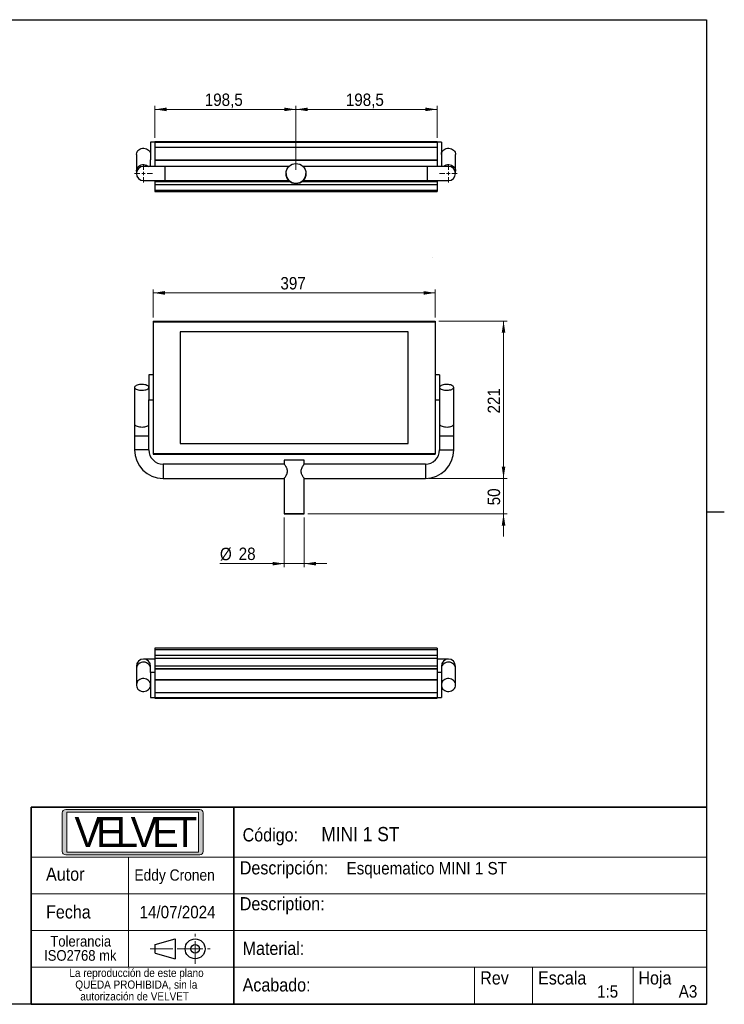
# Model space of a CAD drawing. Header units: millimetres. Extents: x 5 to 415, y 5 to 292.
# Tile 4 of 4: x 217 to 415, y 10 to 287. Entities that reach past the tile are written whole.
import ezdxf

# ---------------------------------------------------------------- set-up
doc = ezdxf.new("R2010")
doc.units = ezdxf.units.MM
for name, pattern in [('SLD-Centrada-simple', [10.16, 6.35, -1.27, 1.27, -1.27]), ('SLD-Centrada-trazos-largos', [19.05, 15.24, -1.27, 1.27, -1.27]), ('SLD-Continua', [0])]:
    doc.linetypes.add(name, pattern=pattern)
doc.styles.add('SLDTEXTSTYLE0', font='GOTHIC.TTF', dxfattribs={"width": 0.913})
doc.styles.add('SLDTEXTSTYLE1', font='Bauhaus Hv BT')
doc.dimstyles.new('SLDDIMSTYLE0', dxfattribs={"dimtxt": 3.5, "dimasz": 3.302, "dimexe": 0, "dimexo": 0.0625, "dimgap": 0.875, "dimtad": 1, "dimlfac": 5, "dimrnd": 1e-09, "dimzin": 12, "dimdsep": 46, "dimtxsty": 'SLDTEXTSTYLE0', "dimsah": 1, "dimcen": 0.09, "dimadec": 0, "dimazin": 3, "dimtfac": 1, "dimtmove": 0, "dimatfit": 0, "dimfxl": 1, "dimfrac": 2, "dimtolj": 1, "dimtzin": 12, "dimarcsym": 0})
doc.dimstyles.new('SLDDIMSTYLE1', dxfattribs={"dimtxt": 3.5, "dimasz": 3.302, "dimexe": 0, "dimexo": 0.0625, "dimgap": 0.875, "dimtad": 1, "dimdec": 0, "dimlfac": 5, "dimrnd": 1e-09, "dimzin": 12, "dimdsep": 46, "dimtxsty": 'SLDTEXTSTYLE0', "dimsah": 1, "dimcen": 0.09, "dimadec": 0, "dimazin": 3, "dimtfac": 1, "dimtdec": 0, "dimtofl": 0, "dimtmove": 0, "dimatfit": 3, "dimfxl": 1, "dimfrac": 2, "dimtolj": 1, "dimtzin": 12, "dimarcsym": 0})
doc.dimstyles.new('SLDDIMSTYLE2', dxfattribs={"dimtxt": 3.5, "dimasz": 3.302, "dimexe": 0, "dimexo": 0.0625, "dimgap": 0.875, "dimtad": 1, "dimlfac": 5, "dimrnd": 1e-09, "dimzin": 12, "dimdsep": 46, "dimtxsty": 'SLDTEXTSTYLE0', "dimsah": 1, "dimcen": 0.09, "dimadec": 0, "dimazin": 3, "dimtfac": 1, "dimtofl": 0, "dimtmove": 0, "dimatfit": 3, "dimfxl": 1, "dimfrac": 2, "dimtolj": 1, "dimtzin": 12, "dimarcsym": 0})

# ---------------------------------------------------------------- blocks, each defined once
blk = doc.blocks.new('_D_2')
at = {"color": 7, "linetype": 'SLD-Continua', "lineweight": 0}
for p, q in [((254.28, 203.22), (254.28, 211.14)), ((333.68, 203.22), (333.68, 211.14)), ((254.28, 210.14), (333.68, 210.14))]:
    blk.add_line(p, q, dxfattribs=at)
at = {"color": 7, "linetype": 'SLD-Continua', "lineweight": 18}
for points in [[(254.28, 210.14), (257.58, 209.63), (257.58, 210.65)], [(333.68, 210.14), (330.38, 210.65), (330.38, 209.63)]]:
    blk.add_solid(points, dxfattribs=at)
at = {"color": 7, "linetype": 'SLD-Continua', "lineweight": 18, "insert": (290.1, 214.61), "char_height": 3.5, "attachment_point": 1, "style": 'SLDTEXTSTYLE0'}
blk.add_mtext('397', dxfattribs=at)
blk = doc.blocks.new('_D_3')
at = {"color": 7, "linetype": 'SLD-Continua', "lineweight": 0}
for p, q in [((334.68, 202.22), (353.88, 202.22)), ((352.88, 157.97), (352.88, 202.22)), ((331.88, 157.97), (353.88, 157.97))]:
    blk.add_line(p, q, dxfattribs=at)
at = {"color": 7, "linetype": 'SLD-Continua', "lineweight": 18}
for points in [[(352.88, 202.22), (352.37, 198.92), (353.39, 198.92)], [(352.88, 157.97), (353.39, 161.27), (352.37, 161.27)]]:
    blk.add_solid(points, dxfattribs=at)
at = {"color": 7, "linetype": 'SLD-Continua', "lineweight": 18, "insert": (348.41, 176.22), "char_height": 3.5, "attachment_point": 1, "rotation": 90, "style": 'SLDTEXTSTYLE0'}
blk.add_mtext('221', dxfattribs=at)
blk = doc.blocks.new('_D_4')
at = {"color": 7, "linetype": 'SLD-Continua', "lineweight": 0}
for p, q in [((291.18, 146.97), (291.18, 132.97)), ((296.78, 146.97), (296.78, 132.97)), ((291.18, 133.97), (273.08, 133.97)), ((296.78, 133.97), (291.18, 133.97)), ((296.78, 133.97), (303.13, 133.97))]:
    blk.add_line(p, q, dxfattribs=at)
at = {"color": 7, "linetype": 'SLD-Continua', "lineweight": 18}
for points in [[(291.18, 133.97), (287.88, 134.47), (287.88, 133.46)], [(296.78, 133.97), (300.08, 133.46), (300.08, 134.47)]]:
    blk.add_solid(points, dxfattribs=at)
at = {"color": 7, "linetype": 'SLD-Continua', "lineweight": 18, "char_height": 3.5, "attachment_point": 1, "style": 'SLDTEXTSTYLE0'}
for s, insert in [('%%c', (273.08, 138.44)), ('28', (278.36, 138.49))]:
    blk.add_mtext(s, dxfattribs=dict(at, insert=insert))
blk = doc.blocks.new('_D_5')
at = {"color": 7, "linetype": 'SLD-Continua', "lineweight": 0}
for p, q in [((352.88, 157.97), (352.88, 164.32)), ((331.88, 157.97), (353.88, 157.97)), ((352.88, 157.97), (352.88, 147.97)), ((297.78, 147.97), (353.88, 147.97)), ((352.88, 147.97), (352.88, 141.62))]:
    blk.add_line(p, q, dxfattribs=at)
at = {"color": 7, "linetype": 'SLD-Continua', "lineweight": 18}
for points in [[(352.88, 157.97), (353.39, 161.27), (352.37, 161.27)], [(352.88, 147.97), (352.37, 144.66), (353.39, 144.66)]]:
    blk.add_solid(points, dxfattribs=at)
at = {"color": 7, "linetype": 'SLD-Continua', "lineweight": 18, "insert": (348.41, 150.38), "char_height": 3.5, "attachment_point": 1, "rotation": 90, "style": 'SLDTEXTSTYLE0'}
blk.add_mtext('50', dxfattribs=at)
blk = doc.blocks.new('_D_6')
at = {"color": 7, "linetype": 'SLD-Continua', "lineweight": 0}
for p, q in [((294.48, 244.73), (294.48, 262.76)), ((294.48, 261.76), (334.18, 261.76)), ((334.18, 253.73), (334.18, 262.76))]:
    blk.add_line(p, q, dxfattribs=at)
at = {"color": 7, "linetype": 'SLD-Continua', "lineweight": 18}
for points in [[(294.48, 261.76), (297.78, 261.26), (297.78, 262.27)], [(334.18, 261.76), (330.88, 262.27), (330.88, 261.26)]]:
    blk.add_solid(points, dxfattribs=at)
at = {"color": 7, "linetype": 'SLD-Continua', "lineweight": 18, "insert": (308.51, 266.23), "char_height": 3.5, "attachment_point": 1, "style": 'SLDTEXTSTYLE0'}
blk.add_mtext('198,5', dxfattribs=at)
blk = doc.blocks.new('_D_7')
at = {"color": 7, "linetype": 'SLD-Continua', "lineweight": 0}
for p, q in [((254.78, 253.73), (254.78, 262.76)), ((294.48, 261.76), (254.78, 261.76)), ((294.48, 244.73), (294.48, 262.76))]:
    blk.add_line(p, q, dxfattribs=at)
at = {"color": 7, "linetype": 'SLD-Continua', "lineweight": 18}
for points in [[(254.78, 261.76), (258.08, 261.26), (258.08, 262.27)], [(294.48, 261.76), (291.18, 262.27), (291.18, 261.26)]]:
    blk.add_solid(points, dxfattribs=at)
at = {"color": 7, "linetype": 'SLD-Continua', "lineweight": 18, "insert": (268.81, 266.23), "char_height": 3.5, "attachment_point": 1, "style": 'SLDTEXTSTYLE0'}
blk.add_mtext('198,5', dxfattribs=at)
blk = doc.blocks.new('SW_CENTERMARKSYMBOL_2')
at = {"color": 0, "linetype": 'SLD-Continua', "lineweight": 18}
for p, q in [((-1, 0), (-2.5, 0)), ((0, 0), (-0.5, 0)), ((0, 1), (0, 2.5)), ((0, 0), (0, 0.5)), ((0, 0), (0, -0.5)), ((0, 0), (0.5, 0)), ((1, 0), (2.5, 0)), ((0, -1), (0, -2.5))]:
    blk.add_line(p, q, dxfattribs=at)
blk = doc.blocks.new('SW_CENTERMARKSYMBOL_3')
at = {"color": 0, "linetype": 'SLD-Continua', "lineweight": 18}
for p, q in [((-1, 0), (-2.5, 0)), ((0, 0), (-0.5, 0)), ((0, 1), (0, 2.5)), ((0, 0), (0, 0.5)), ((0, 0), (0, -0.5)), ((0, 0), (0.5, 0)), ((1, 0), (2.5, 0)), ((0, -1), (0, -2.5))]:
    blk.add_line(p, q, dxfattribs=at)

msp = doc.modelspace()

# ---------------------------------------------------------------- hatches: boundary and pattern name
at = {"linetype": 'Continuous'}
h = msp.add_hatch(color=7, dxfattribs=at)
edge = h.paths.add_edge_path(flags=0)
edge.add_arc((229.6914, 53.0297), 1, 180, 270, ccw=False)
edge.add_line((228.6914, 53.0297), (228.6914, 63.8287))
edge.add_arc((229.6914, 63.8287), 1, 90, 180, ccw=False)
edge.add_line((229.6914, 64.8287), (267.38, 64.8287))
edge.add_arc((267.38, 63.8287), 1, 0, 90, ccw=False)
edge.add_line((268.38, 63.8287), (268.38, 53.0297))
edge.add_arc((267.38, 53.0297), 1, 270, 360, ccw=False)
edge.add_line((267.38, 52.0297), (229.6914, 52.0297))
h.paths.add_polyline_path([(267.041, 52.798), (267.041, 64.0688), (230.0416, 64.0688), (230.0416, 52.798)], flags=0)

# ---------------------------------------------------------------- linework, layer by layer
at = {"color": 7, "linetype": 'SLD-Continua', "lineweight": 25}
for p, q in [((10, 287), (410, 287)), ((410, 287), (410, 10)), ((254.7777, 252.5304), (253.5777, 252.5304)), ((253.5777, 252.5304), (253.5777, 247.6064)), ((254.7777, 252.7304), (334.1777, 252.7304)), ((254.7777, 252.7304), (254.7777, 252.5304)), ((254.7777, 252.5304), (334.1777, 252.5304)), ((254.7777, 252.5304), (254.7777, 251.1336)), ((334.1777, 252.7304), (334.1777, 252.5304)), ((335.3777, 252.5304), (334.1777, 252.5304)), ((334.1777, 252.5304), (334.1777, 251.1336)), ((335.3777, 252.5304), (335.3777, 247.6064)), ((254.7777, 251.1336), (334.1777, 251.1336)), ((254.7777, 251.1336), (254.7777, 247.5378)), ((334.1777, 251.1336), (334.1777, 247.5378)), ((249.5777, 249.0304), (249.5777, 244.4226)), ((253.5777, 245.7304), (253.5777, 247.6064)), ((254.7777, 247.5378), (334.1777, 247.5378)), ((254.7777, 247.5378), (254.7777, 247.4843)), ((254.7777, 247.4843), (334.1777, 247.4843)), ((254.7777, 247.4843), (254.7777, 245.7304)), ((334.1777, 247.5378), (334.1777, 247.4843)), ((334.1777, 247.4843), (334.1777, 245.7304)), ((335.3777, 247.6064), (335.3777, 245.7304)), ((339.3777, 244.4226), (339.3777, 249.0304)), ((249.5777, 244.4226), (249.5777, 243.7304)), ((257.5777, 245.7304), (251.5777, 245.7304)), ((292.5181, 245.7304), (257.5777, 245.7304)), ((257.5777, 245.7304), (257.5777, 241.7304)), ((331.3777, 245.7304), (296.4373, 245.7304)), ((337.3777, 245.7304), (331.3777, 245.7304)), ((331.3777, 245.7304), (331.3777, 241.7304)), ((339.3777, 243.7304), (339.3777, 244.4226)), ((251.5777, 241.7304), (257.5777, 241.7304)), ((254.7777, 241.7304), (254.7777, 241.4336)), ((254.7777, 241.4336), (254.7777, 240.5887)), ((254.7777, 241.4336), (292.8764, 241.4336)), ((257.5777, 241.7304), (292.4986, 241.7304)), ((291.6777, 243.7304), (291.6777, 243.7304)), ((296.0791, 241.4336), (334.1777, 241.4336)), ((296.4569, 241.7304), (331.3777, 241.7304)), ((297.2777, 243.7304), (297.2777, 243.7304)), ((331.3777, 241.7304), (337.3777, 241.7304)), ((334.1777, 241.7304), (334.1777, 241.4336)), ((334.1777, 241.4336), (334.1777, 240.5887)), ((254.7777, 240.5887), (334.1777, 240.5887)), ((254.7777, 240.5887), (254.7777, 238.9957)), ((254.7777, 238.9957), (334.1777, 238.9957)), ((254.7777, 238.9957), (254.7777, 238.6486)), ((254.7777, 238.6486), (334.1777, 238.6486)), ((334.1777, 240.5887), (334.1777, 238.9957)), ((334.1777, 238.9957), (334.1777, 238.6486)), ((254.2777, 202.224), (333.6777, 202.224)), ((254.2777, 202.224), (254.2777, 202.024)), ((333.6777, 202.224), (333.6777, 202.024)), ((254.2777, 202.024), (333.6777, 202.024)), ((254.2777, 202.024), (254.2777, 164.9664)), ((333.6777, 202.024), (333.6777, 164.9664)), ((326.0777, 199.224), (261.8777, 199.224)), ((261.8777, 199.224), (261.8777, 167.7664)), ((326.0777, 167.7664), (326.0777, 199.224)), ((254.2777, 187.0664), (253.0777, 187.0664)), ((253.0777, 187.0664), (253.0777, 180.0664)), ((334.8777, 187.0664), (333.6777, 187.0664)), ((334.8777, 187.0664), (334.8777, 180.0664)), ((249.0777, 183.5664), (249.0777, 173.2215)), ((338.8777, 173.2215), (338.8777, 183.5664)), ((253.0777, 180.0664), (254.2777, 180.0664)), ((253.0777, 173.2215), (253.0777, 180.0664)), ((333.6777, 180.0664), (334.8777, 180.0664)), ((334.8777, 180.0664), (334.8777, 173.2215)), ((249.0777, 173.2215), (249.0777, 169.9664)), ((253.0777, 169.9664), (253.0777, 173.2215)), ((334.8777, 173.2215), (334.8777, 169.9664)), ((338.8777, 169.9664), (338.8777, 173.2215)), ((249.0777, 169.9664), (249.0777, 165.9664)), ((249.0777, 169.9664), (253.0777, 169.9664)), ((253.0777, 165.9664), (253.0777, 169.9664)), ((334.8777, 169.9664), (334.8777, 165.9664)), ((334.8777, 169.9664), (338.8777, 169.9664)), ((338.8777, 165.9664), (338.8777, 169.9664)), ((261.8777, 167.7664), (326.0777, 167.7664)), ((253.0777, 165.9664), (249.0777, 165.9664)), ((254.2777, 164.9664), (333.6777, 164.9664)), ((254.2777, 164.9664), (254.2777, 164.7664)), ((254.2777, 164.7664), (333.6777, 164.7664)), ((254.2777, 164.7664), (333.6777, 164.7664)), ((254.2777, 164.7664), (254.2777, 164.7664)), ((333.6777, 164.9664), (333.6777, 164.7664)), ((334.8777, 165.9664), (338.8777, 165.9664)), ((291.1887, 161.9664), (257.0777, 161.9664)), ((257.0777, 161.9664), (257.0777, 157.9664)), ((291.1777, 163.0664), (291.1777, 161.951)), ((330.8777, 161.9664), (296.7689, 161.9664)), ((296.7777, 161.954), (296.7777, 163.0664)), ((330.8777, 161.9664), (330.8777, 157.9664)), ((257.0777, 157.9664), (291.1866, 157.9664)), ((291.1777, 157.9789), (291.1777, 147.9664)), ((296.7668, 157.9664), (330.8777, 157.9664)), ((296.7777, 147.9664), (296.7777, 157.9819)), ((415.001, 148.5), (409.999, 148.5)), ((334.1777, 110.2088), (254.7777, 110.2088)), ((254.7777, 110.2088), (254.7777, 109.8617)), ((254.7777, 109.8617), (334.1777, 109.8617)), ((254.7777, 109.8617), (254.7777, 108.2686)), ((254.7777, 108.2686), (334.1777, 108.2686)), ((254.7777, 108.2686), (254.7777, 107.4238)), ((334.1777, 110.2088), (334.1777, 109.8617)), ((334.1777, 109.8617), (334.1777, 108.2686)), ((334.1777, 108.2686), (334.1777, 107.4238)), ((254.7777, 107.1269), (251.5777, 107.1269)), ((254.7777, 107.4238), (334.1777, 107.4238)), ((254.7777, 107.4238), (254.7777, 105.2238)), ((334.1777, 107.4238), (334.1777, 105.2238)), ((337.3777, 107.1269), (334.1777, 107.1269)), ((249.5777, 105.1269), (249.5777, 104.4347)), ((249.5777, 104.4347), (249.5777, 99.8269)), ((253.5777, 104.4347), (253.5777, 105.1269)), ((253.5777, 103.3269), (253.5777, 104.4347)), ((254.7777, 103.3269), (253.5777, 103.3269)), ((253.5777, 103.3269), (253.5777, 96.3269)), ((254.7777, 105.2238), (334.1777, 105.2238)), ((254.7777, 105.2238), (254.7777, 104.5137)), ((254.7777, 105.2238), (334.1777, 105.2238)), ((254.7777, 104.5137), (334.1777, 104.5137)), ((254.7777, 104.5137), (254.7777, 104.4152)), ((254.7777, 104.4152), (334.1777, 104.4152)), ((254.7777, 104.4152), (254.7777, 101.373)), ((287.0601, 105.2238), (287.797, 105.2238)), ((287.797, 105.2238), (289.0601, 105.2238)), ((289.0601, 105.2238), (289.797, 105.2238)), ((290.1654, 105.2238), (290.4072, 105.2238)), ((290.1654, 105.2238), (291.4286, 105.2238)), ((292.6917, 105.2238), (293.4171, 105.2238)), ((295.4022, 105.2238), (296.1128, 105.2238)), ((296.0075, 105.2238), (296.7904, 105.2238)), ((298.8496, 105.2238), (299.0914, 105.2238)), ((298.8496, 105.2238), (300.1128, 105.2238)), ((301.3759, 105.2238), (302.1013, 105.2238)), ((304.0865, 105.2238), (304.797, 105.2238)), ((334.1777, 105.2238), (334.1777, 104.5137)), ((334.1777, 104.5137), (334.1777, 104.4152)), ((334.1777, 104.4152), (334.1777, 101.373)), ((335.3777, 103.3269), (334.1777, 103.3269)), ((335.3777, 105.1269), (335.3777, 104.4347)), ((335.3777, 104.4347), (335.3777, 103.3269)), ((335.3777, 103.3269), (335.3777, 96.3269)), ((339.3777, 104.4347), (339.3777, 105.1269)), ((339.3777, 99.8269), (339.3777, 104.4347)), ((254.7777, 101.373), (334.1777, 101.373)), ((254.7777, 101.373), (254.7777, 101.3195)), ((254.7777, 101.3195), (334.1777, 101.3195)), ((254.7777, 101.3195), (254.7777, 97.7238)), ((334.1777, 101.373), (334.1777, 101.3195)), ((334.1777, 101.3195), (334.1777, 97.7238)), ((254.7777, 97.7238), (334.1777, 97.7238)), ((254.7777, 97.7238), (254.7777, 96.3269)), ((334.1777, 97.7238), (334.1777, 96.3269)), ((253.5777, 96.3269), (254.7777, 96.3269)), ((254.7777, 96.3269), (334.1777, 96.3269)), ((254.7777, 96.3269), (254.7777, 96.1269)), ((254.7777, 96.1269), (334.1777, 96.1269)), ((334.1777, 96.3269), (335.3777, 96.3269)), ((334.1777, 96.3269), (334.1777, 96.1269)), ((254.8244, 26.7881), (260.4387, 28.3922)), ((260.4387, 28.3922), (260.4386, 22.8087)), ((254.8244, 24.4128), (254.8244, 26.7881)), ((254.8244, 24.4128), (260.4386, 22.8087)), ((410, 10), (10, 10))]:
    msp.add_line(p, q, dxfattribs=at)
at = {"color": 7, "linetype": 'SLD-Centrada-trazos-largos', "lineweight": 18}
msp.add_line((332.9777, 220.2158), (333.0226, 220.2158), dxfattribs=at)
at = {"color": 7, "linetype": 'SLD-Continua', "lineweight": 35}
for p, q in [((220, 65.4299), (410, 65.4299)), ((220, 65.4299), (220, 10.0998)), ((277.0106, 65.4299), (277.0106, 10.0998)), ((410, 10), (220, 10))]:
    msp.add_line(p, q, dxfattribs=at)
at = {"color": 7, "linetype": 'SLD-Continua', "lineweight": 18}
for p, q in [((228.6914, 63.8287), (228.6914, 53.0297)), ((229.6914, 64.8287), (267.38, 64.8287)), ((230.0416, 64.0688), (267.041, 64.0688)), ((230.0416, 64.0688), (230.0416, 52.798)), ((267.041, 64.0688), (267.041, 52.798)), ((268.38, 63.8287), (268.38, 53.0297)), ((230.0416, 52.798), (267.041, 52.798)), ((220, 51.4299), (410, 51.4299)), ((229.6914, 52.0297), (267.38, 52.0297)), ((247.3192, 51.4299), (247.3192, 20.4374)), ((220, 41.0974), (280.9161, 41.0974)), ((280.9161, 41.0974), (409.7372, 41.0974)), ((220, 30.7674), (277.0106, 30.7674)), ((277.0106, 30.7674), (410, 30.7674)), ((220, 20.4374), (410, 20.4374)), ((344.6842, 20.4374), (344.6842, 10)), ((361.0293, 20.4374), (361.0293, 10.0998)), ((389.3883, 20.4374), (389.3883, 10.0998))]:
    msp.add_line(p, q, dxfattribs=at)
at = {"color": 7, "linetype": 'SLD-Centrada-simple', "lineweight": 18}
for p, q in [((266.103, 21.4128), (266.103, 29.7881)), ((253.4593, 25.6004), (261.8346, 25.6004)), ((261.9153, 25.6004), (270.2906, 25.6004))]:
    msp.add_line(p, q, dxfattribs=at)
at = {"color": 7, "linetype": 'SLD-Continua', "lineweight": 25, "flags": 128}
for points in [[(249.5777, 249.0304), (249.5868, 249.2041), (249.6587, 249.5452), (249.8001, 249.8676), (250.0056, 250.1598), (250.268, 250.4112), (250.5777, 250.6126), (250.9236, 250.7569), (251.2931, 250.8388), (251.6729, 250.8553), (252.0493, 250.8059), (252.4086, 250.6923), (252.7378, 250.5186), (253.0252, 250.2912), (253.2602, 250.0182), (253.4345, 249.7095), (253.5416, 249.3762), (253.5777, 249.0304), (253.5777, 249.0304)], [(335.3777, 249.0304), (335.3868, 249.2041), (335.4587, 249.5452), (335.6001, 249.8676), (335.8056, 250.1598), (336.068, 250.4112), (336.3777, 250.6126), (336.7236, 250.7569), (337.0931, 250.8388), (337.4729, 250.8553), (337.8493, 250.8059), (338.2086, 250.6923), (338.5378, 250.5186), (338.8252, 250.2912), (339.0602, 250.0182), (339.2345, 249.7095), (339.3416, 249.3762), (339.3777, 249.0304), (339.3777, 249.0304)], [(249.5777, 244.4226), (249.5868, 244.5963), (249.6587, 244.9373), (249.8001, 245.2598), (250.0056, 245.552), (250.268, 245.8033), (250.5777, 246.0048), (250.9236, 246.1491), (251.2931, 246.231), (251.6729, 246.2475), (252.0493, 246.1981), (252.4086, 246.0845), (252.7378, 245.9108), (252.9742, 245.7304)], [(335.9812, 245.7304), (336.068, 245.8033), (336.3777, 246.0048), (336.7236, 246.1491), (337.0931, 246.231), (337.4729, 246.2475), (337.8493, 246.1981), (338.2086, 246.0845), (338.5378, 245.9108), (338.8252, 245.6833), (339.0602, 245.4103), (339.2345, 245.1016), (339.3416, 244.7684), (339.3777, 244.4226)], [(253.0777, 183.5664), (253.0416, 183.7204), (252.9345, 183.8689), (252.7602, 184.0064), (252.5252, 184.128), (252.2378, 184.2293), (251.9086, 184.3067), (251.5493, 184.3573), (251.1729, 184.3793), (250.7931, 184.3719), (250.4236, 184.3354), (250.0777, 184.2712), (249.768, 184.1814), (249.5056, 184.0695), (249.3001, 183.9393), (249.1587, 183.7957), (249.0868, 183.6438), (249.0868, 183.4891), (249.1587, 183.3372), (249.3001, 183.1935), (249.5056, 183.0634), (249.768, 182.9514), (250.0777, 182.8617), (250.4236, 182.7974), (250.7931, 182.7609), (251.1729, 182.7536), (251.5493, 182.7756), (251.9086, 182.8262), (252.2378, 182.9036), (252.5252, 183.0049), (252.7602, 183.1265), (252.9345, 183.264), (253.0416, 183.4124), (253.0777, 183.5664)], [(338.8777, 183.5664), (338.8416, 183.7204), (338.7345, 183.8689), (338.5602, 184.0064), (338.3252, 184.128), (338.0378, 184.2293), (337.7086, 184.3067), (337.3493, 184.3573), (336.9729, 184.3793), (336.5931, 184.3719), (336.2236, 184.3354), (335.8777, 184.2712), (335.568, 184.1814), (335.3056, 184.0695), (335.1001, 183.9393), (334.9587, 183.7957), (334.8868, 183.6438), (334.8868, 183.4891), (334.9587, 183.3372), (335.1001, 183.1935), (335.3056, 183.0634), (335.568, 182.9514), (335.8777, 182.8617), (336.2236, 182.7974), (336.5931, 182.7609), (336.9729, 182.7536), (337.3493, 182.7756), (337.7086, 182.8262), (338.0378, 182.9036), (338.3252, 183.0049), (338.5602, 183.1265), (338.7345, 183.264), (338.8416, 183.4124), (338.8777, 183.5664)], [(249.0777, 173.2215), (249.0868, 173.1441), (249.1587, 172.9922), (249.3001, 172.8486), (249.5056, 172.7185), (249.768, 172.6065), (250.0777, 172.5167), (250.4236, 172.4525), (250.7931, 172.416), (251.1729, 172.4086), (251.5493, 172.4307), (251.9086, 172.4813), (252.2378, 172.5586), (252.5252, 172.6599), (252.7602, 172.7815), (252.9345, 172.919), (253.0416, 173.0675), (253.0777, 173.2215), (253.0777, 173.2215)], [(334.8777, 173.2215), (334.8868, 173.1441), (334.9587, 172.9922), (335.1001, 172.8486), (335.3056, 172.7185), (335.568, 172.6065), (335.8777, 172.5167), (336.2236, 172.4525), (336.5931, 172.416), (336.9729, 172.4086), (337.3493, 172.4307), (337.7086, 172.4813), (338.0378, 172.5586), (338.3252, 172.6599), (338.5602, 172.7815), (338.7345, 172.919), (338.8416, 173.0675), (338.8777, 173.2215), (338.8777, 173.2215)], [(296.7777, 163.0664), (296.7755, 163.0664), (296.7211, 163.0664), (296.5958, 163.0664), (296.4026, 163.0664), (296.1466, 163.0664), (295.8345, 163.0664), (295.4742, 163.0664), (295.0752, 163.0664), (294.6478, 163.0664), (294.203, 163.0664), (293.7524, 163.0664), (293.3076, 163.0664), (292.8802, 163.0664), (292.4812, 163.0664), (292.121, 163.0664), (291.8088, 163.0664), (291.5529, 163.0664), (291.3597, 163.0664), (291.2343, 163.0664), (291.18, 163.0664), (291.1777, 163.0664)], [(293.9777, 147.9664), (294.4269, 147.9664), (294.8644, 147.9664), (295.279, 147.9664), (295.6598, 147.9664), (295.9971, 147.9664), (296.2821, 147.9664), (296.5074, 147.9664), (296.6672, 147.9664), (296.7573, 147.9664), (296.7755, 147.9664), (296.7211, 147.9664), (296.5958, 147.9664), (296.4026, 147.9664), (296.1466, 147.9664), (295.8345, 147.9664), (295.4742, 147.9664), (295.0752, 147.9664), (294.6478, 147.9664), (294.203, 147.9664), (293.7524, 147.9664), (293.3076, 147.9664), (292.8802, 147.9664), (292.4812, 147.9664), (292.121, 147.9664), (291.8088, 147.9664), (291.5529, 147.9664), (291.3597, 147.9664), (291.2343, 147.9664), (291.18, 147.9664), (291.1981, 147.9664), (291.2883, 147.9664), (291.4481, 147.9664), (291.6734, 147.9664), (291.9584, 147.9664), (292.2957, 147.9664), (292.6765, 147.9664), (293.0911, 147.9664), (293.5286, 147.9664), (293.9777, 147.9664)], [(253.5777, 104.4347), (253.5416, 104.7805), (253.4345, 105.1138), (253.2602, 105.4225), (253.0252, 105.6955), (252.7378, 105.9229), (252.4086, 106.0966), (252.0493, 106.2102), (251.6729, 106.2596), (251.2931, 106.2431), (250.9236, 106.1612), (250.5777, 106.0169), (250.268, 105.8155), (250.0056, 105.5641), (249.8001, 105.2719), (249.6587, 104.9495), (249.5868, 104.6084), (249.5777, 104.4347)], [(339.3777, 104.4347), (339.3416, 104.7805), (339.2345, 105.1138), (339.0602, 105.4225), (338.8252, 105.6955), (338.5378, 105.9229), (338.2086, 106.0966), (337.8493, 106.2102), (337.4729, 106.2596), (337.0931, 106.2431), (336.7236, 106.1612), (336.3777, 106.0169), (336.068, 105.8155), (335.8056, 105.5641), (335.6001, 105.2719), (335.4587, 104.9495), (335.3868, 104.6084), (335.3777, 104.4347)], [(253.5777, 99.8269), (253.5416, 100.1727), (253.4345, 100.5059), (253.2602, 100.8146), (253.0252, 101.0876), (252.7378, 101.3151), (252.4086, 101.4888), (252.0493, 101.6024), (251.6729, 101.6518), (251.2931, 101.6353), (250.9236, 101.5534), (250.5777, 101.4091), (250.268, 101.2076), (250.0056, 100.9563), (249.8001, 100.6641), (249.6587, 100.3416), (249.5868, 100.0006), (249.5868, 99.6532), (249.6587, 99.3122), (249.8001, 98.9897), (250.0056, 98.6975), (250.268, 98.4462), (250.5777, 98.2447), (250.9236, 98.1004), (251.2931, 98.0185), (251.6729, 98.002), (252.0493, 98.0514), (252.4086, 98.165), (252.7378, 98.3387), (253.0252, 98.5662), (253.2602, 98.8392), (253.4345, 99.1479), (253.5416, 99.4811), (253.5777, 99.8269)], [(339.3777, 99.8269), (339.3416, 100.1727), (339.2345, 100.5059), (339.0602, 100.8146), (338.8252, 101.0876), (338.5378, 101.3151), (338.2086, 101.4888), (337.8493, 101.6024), (337.4729, 101.6518), (337.0931, 101.6353), (336.7236, 101.5534), (336.3777, 101.4091), (336.068, 101.2076), (335.8056, 100.9563), (335.6001, 100.6641), (335.4587, 100.3416), (335.3868, 100.0006), (335.3868, 99.6532), (335.4587, 99.3122), (335.6001, 98.9897), (335.8056, 98.6975), (336.068, 98.4462), (336.3777, 98.2447), (336.7236, 98.1004), (337.0931, 98.0185), (337.4729, 98.002), (337.8493, 98.0514), (338.2086, 98.165), (338.5378, 98.3387), (338.8252, 98.5662), (339.0602, 98.8392), (339.2345, 99.1479), (339.3416, 99.4811), (339.3777, 99.8269)]]:
    msp.add_lwpolyline(points, dxfattribs=at)
at = {"color": 7, "linetype": 'SLD-Continua', "lineweight": 25}
for centre, radius in [((294.4777, 243.7304), 2.8), ((266.103, 25.6004), 2.7918), ((266.103, 25.6004), 1.1965)]:
    msp.add_circle(centre, radius, dxfattribs=at)
for centre, radius, start, end in [((251.5777, 243.7304), 2, 90, 270), ((337.3777, 243.7304), 2, 270, 90), ((294.4777, 243.7304), 2.8, 180, 270), ((294.4777, 243.7304), 2.8, 270, 0), ((257.0777, 165.9664), 8, 180, 270), ((257.0777, 165.9664), 4, 180, 270), ((330.8777, 165.9664), 4, 270, 0), ((330.8777, 165.9664), 8, 270, 0), ((251.5777, 105.1269), 2, 0, 180), ((337.3777, 105.1269), 2, 90, 180), ((337.3777, 105.1269), 2, 0, 90)]:
    msp.add_arc(centre, radius, start, end, dxfattribs=at)
at = {"color": 7, "linetype": 'SLD-Continua', "lineweight": 18}
for centre, start, end in [((229.6914, 63.8287), 90, 180), ((267.38, 63.8287), 0, 90), ((229.6914, 53.0297), 180, 270), ((267.38, 53.0297), 270, 0)]:
    msp.add_arc(centre, 1, start, end, dxfattribs=at)
at = {"color": 7, "linetype": 'SLD-Continua', "lineweight": 25}
for points, knots in [([(291.6866, 243.731), (291.6905, 243.5771), (291.6991, 243.2374), (291.843, 242.7407), (292.0739, 242.2633), (292.3253, 241.9276), (292.5043, 241.7435), (292.5001, 241.7481), (292.4986, 241.7499)], [0, 0, 0, 0, 0.14044534, 0.30997334, 0.49858531, 0.72195181, 0.89483014, 1, 1, 1, 1]), ([(296.4569, 241.7499), (296.4519, 241.7449), (296.4364, 241.7294), (296.5679, 241.8606), (296.8079, 242.1498), (297.0746, 242.635), (297.2521, 243.1879), (297.2623, 243.5637), (297.2668, 243.7312)], [0, 0, 0, 0, 0.06917366, 0.21636366, 0.43443184, 0.65752536, 0.84737277, 1, 1, 1, 1]), ([(291.1887, 161.951), (291.1852, 161.9559), (291.1663, 161.9825), (291.2503, 161.8651), (291.4224, 161.6121), (291.6375, 161.2613), (291.8173, 160.8882), (291.9709, 160.4895), (292.0004, 160.1623), (292.0181, 159.9664)], [0, 0, 0, 0, 0.03806457, 0.2082528, 0.38260318, 0.58404954, 0.7005217, 0.82078328, 1, 1, 1, 1]), ([(295.9373, 159.9664), (295.9545, 160.1568), (295.9888, 160.5358), (296.2089, 161.0558), (296.4236, 161.4377), (296.5968, 161.7058), (296.7176, 161.8826), (296.7889, 161.9822), (296.7717, 161.9579), (296.7689, 161.954)], [0, 0, 0, 0, 0.17426479, 0.34705789, 0.55180213, 0.67031217, 0.79323598, 0.96662766, 1, 1, 1, 1]), ([(292.0181, 159.9664), (292.0009, 159.7761), (291.9667, 159.397), (291.7465, 158.877), (291.5319, 158.4952), (291.3587, 158.2271), (291.2379, 158.0503), (291.1666, 157.9507), (291.1838, 157.975), (291.1866, 157.9789)], [0, 0, 0, 0, 0.17426481, 0.34705794, 0.55180223, 0.67031227, 0.79323609, 0.96662777, 1, 1, 1, 1]), ([(296.7668, 157.9819), (296.7702, 157.977), (296.7891, 157.9504), (296.7051, 158.0678), (296.5331, 158.3208), (296.318, 158.6716), (296.1381, 159.0446), (295.9846, 159.4433), (295.955, 159.7706), (295.9373, 159.9664)], [0, 0, 0, 0, 0.0380645, 0.20825275, 0.38260313, 0.58404949, 0.70052165, 0.82078324, 1, 1, 1, 1]), ([(290.4072, 105.2238), (290.4425, 105.2238), (290.5111, 105.2238), (290.6107, 105.2238), (290.7037, 105.2238), (290.7898, 105.2238), (290.8692, 105.2238), (290.9418, 105.2238), (291.0074, 105.2238), (291.0854, 105.2238), (291.1741, 105.2238), (291.2694, 105.2238), (291.3542, 105.2238), (291.3995, 105.2238), (291.4228, 105.2238)], [0, 0, 0, 0, 0.09137385, 0.17714393, 0.25742841, 0.33236133, 0.40129015, 0.46520457, 0.52435845, 0.57815667, 0.68018493, 0.7831747, 0.88841916, 1, 1, 1, 1]), ([(291.4286, 105.2238), (291.4482, 105.2238), (291.5798, 105.2238), (291.6976, 105.2238), (291.7978, 105.2238)], [0, 0, 0, 0, 0.14890959, 1, 1, 1, 1]), ([(291.7978, 105.2238), (291.8326, 105.2238), (291.9016, 105.2238), (291.9989, 105.2238), (292.0905, 105.2238), (292.1761, 105.2238), (292.2561, 105.2238), (292.3291, 105.2238), (292.3969, 105.2238), (292.4586, 105.2238), (292.5133, 105.2238), (292.5615, 105.2238), (292.6015, 105.2238), (292.6348, 105.2238), (292.6602, 105.2238), (292.6778, 105.2238), (292.6904, 105.2238), (292.6913, 105.2238), (292.6917, 105.2238)], [0, 0, 0, 0, 0.06437995, 0.12734153, 0.18969294, 0.25166751, 0.31350281, 0.37518581, 0.43688011, 0.49915466, 0.56167903, 0.62338321, 0.68528607, 0.74685461, 0.80914454, 0.8720023, 0.93529084, 1, 1, 1, 1]), ([(293.4171, 105.2238), (293.4265, 105.2238), (293.4447, 105.2238), (293.4786, 105.2238), (293.5166, 105.2238), (293.5571, 105.2238), (293.6028, 105.2238), (293.6508, 105.2238), (293.7039, 105.2238), (293.7608, 105.2238), (293.823, 105.2238), (293.8902, 105.2238), (293.9634, 105.2238), (294.0423, 105.2238), (294.1269, 105.2238), (294.2176, 105.2238), (294.3137, 105.2238), (294.3797, 105.2238), (294.4138, 105.2238)], [0, 0, 0, 0, 0.081233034, 0.157375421, 0.229200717, 0.296767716, 0.360120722, 0.41986462, 0.476301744, 0.530447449, 0.58292822, 0.636714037, 0.690912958, 0.746877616, 0.805823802, 0.867413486, 0.931655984, 1, 1, 1, 1]), ([(294.4138, 105.2238), (294.447, 105.2238), (294.5119, 105.2238), (294.6064, 105.2238), (294.6958, 105.2238), (294.7791, 105.2238), (294.8576, 105.2238), (294.9307, 105.2238), (294.9972, 105.2238), (295.0593, 105.2238), (295.1154, 105.2238), (295.1683, 105.2238), (295.2176, 105.2238), (295.2619, 105.2238), (295.3028, 105.2238), (295.3406, 105.2238), (295.3746, 105.2238), (295.3928, 105.2238), (295.4022, 105.2238)], [0, 0, 0, 0, 0.06703754, 0.13106185, 0.19188112, 0.25006723, 0.30632162, 0.36080112, 0.41440119, 0.46715365, 0.52119239, 0.57792168, 0.6382779, 0.70169593, 0.76961272, 0.84180985, 0.91834643, 1, 1, 1, 1]), ([(296.7904, 105.2238), (296.8513, 105.2238), (296.9694, 105.2238), (297.1405, 105.2238), (297.2994, 105.2238), (297.4458, 105.2238), (297.5806, 105.2238), (297.7027, 105.2238), (297.8124, 105.2238), (297.9106, 105.2238), (297.996, 105.2238), (298.0698, 105.2238), (298.1324, 105.2238), (298.1833, 105.2238), (298.2228, 105.2238), (298.2499, 105.2238), (298.2677, 105.2238), (298.2697, 105.2238), (298.2707, 105.2238)], [0, 0, 0, 0, 0.07754574, 0.15046746, 0.21848365, 0.28267072, 0.34274571, 0.4002073, 0.45502097, 0.50857371, 0.56169796, 0.61555597, 0.67147919, 0.72976326, 0.79110023, 0.85642798, 0.92594376, 1, 1, 1, 1]), ([(299.0914, 105.2238), (299.1268, 105.2238), (299.1953, 105.2238), (299.2949, 105.2238), (299.3879, 105.2238), (299.474, 105.2238), (299.5534, 105.2238), (299.626, 105.2238), (299.6916, 105.2238), (299.7696, 105.2238), (299.8583, 105.2238), (299.9536, 105.2238), (300.0384, 105.2238), (300.0837, 105.2238), (300.107, 105.2238)], [0, 0, 0, 0, 0.09137385, 0.17714393, 0.25742841, 0.33236133, 0.40129015, 0.46520457, 0.52435845, 0.57815667, 0.68018493, 0.7831747, 0.88841916, 1, 1, 1, 1]), ([(300.1128, 105.2238), (300.1324, 105.2238), (300.264, 105.2238), (300.3818, 105.2238), (300.482, 105.2238)], [0, 0, 0, 0, 0.14890959, 1, 1, 1, 1]), ([(300.482, 105.2238), (300.5169, 105.2238), (300.5858, 105.2238), (300.6831, 105.2238), (300.7747, 105.2238), (300.8603, 105.2238), (300.9403, 105.2238), (301.0133, 105.2238), (301.0812, 105.2238), (301.1428, 105.2238), (301.1975, 105.2238), (301.2457, 105.2238), (301.2857, 105.2238), (301.319, 105.2238), (301.3445, 105.2238), (301.362, 105.2238), (301.3746, 105.2238), (301.3755, 105.2238), (301.3759, 105.2238)], [0, 0, 0, 0, 0.06437995, 0.12734153, 0.18969294, 0.25166751, 0.31350281, 0.37518581, 0.43688011, 0.49915466, 0.56167903, 0.62338321, 0.68528607, 0.74685461, 0.80914454, 0.8720023, 0.93529084, 1, 1, 1, 1]), ([(302.1013, 105.2238), (302.1107, 105.2238), (302.1289, 105.2238), (302.1628, 105.2238), (302.2008, 105.2238), (302.2413, 105.2238), (302.287, 105.2238), (302.335, 105.2238), (302.3881, 105.2238), (302.445, 105.2238), (302.5072, 105.2238), (302.5744, 105.2238), (302.6476, 105.2238), (302.7265, 105.2238), (302.8111, 105.2238), (302.9018, 105.2238), (302.998, 105.2238), (303.064, 105.2238), (303.098, 105.2238)], [0, 0, 0, 0, 0.08123303, 0.15737542, 0.22920072, 0.29676772, 0.36012072, 0.41986462, 0.47630174, 0.53044745, 0.58292822, 0.63671404, 0.69091296, 0.74687762, 0.8058238, 0.86741349, 0.93165598, 1, 1, 1, 1]), ([(303.098, 105.2238), (303.1312, 105.2238), (303.1961, 105.2238), (303.2906, 105.2238), (303.38, 105.2238), (303.4633, 105.2238), (303.5418, 105.2238), (303.6149, 105.2238), (303.6814, 105.2238), (303.7436, 105.2238), (303.7996, 105.2238), (303.8526, 105.2238), (303.9019, 105.2238), (303.9462, 105.2238), (303.987, 105.2238), (304.0248, 105.2238), (304.0588, 105.2238), (304.077, 105.2238), (304.0865, 105.2238)], [0, 0, 0, 0, 0.06703754, 0.13106185, 0.19188112, 0.25006723, 0.30632162, 0.36080112, 0.41440119, 0.46715365, 0.52119239, 0.57792168, 0.6382779, 0.70169593, 0.76961272, 0.84180985, 0.91834643, 1, 1, 1, 1])]:
    msp.add_open_spline(points, degree=3, knots=knots, dxfattribs=at)

# ---------------------------------------------------------------- block references
at = {"color": 7, "linetype": 'Continuous', "lineweight": 0}
for name, p in [('SW_CENTERMARKSYMBOL_3', (251.5777, 243.7304)), ('SW_CENTERMARKSYMBOL_2', (337.3777, 243.7304))]:
    msp.add_blockref(name, p, dxfattribs=at)

# ---------------------------------------------------------------- texts
for s, insert, char_height, attachment_point, style in [('V', (232.1583, 62.6895), 8.4667, 1, 'SLDTEXTSTYLE1'), ('E', (238.1799, 62.6895), 8.4667, 1, 'SLDTEXTSTYLE1'), ('L', (243.7516, 62.6895), 8.4667, 1, 'SLDTEXTSTYLE1'), ('V', (247.9607, 62.693), 8.4667, 1, 'SLDTEXTSTYLE1'), ('E', (253.9748, 62.693), 8.4667, 1, 'SLDTEXTSTYLE1'), ('T', (259.815, 62.693), 8.4667, 1, 'SLDTEXTSTYLE1'), ('Código:', (279.4678, 59.5274), 3.70417, 1, 'SLDTEXTSTYLE0'), ('MINI 1 ST', (301.6147, 59.8848), 4, 1, 'SLDTEXTSTYLE0'), ('Descripción:', (278.67, 50.2506), 3.704167, 1, 'SLDTEXTSTYLE0'), ('Esquematico MINI 1 ST', (308.7173, 50.0351), 3.5, 1, 'SLDTEXTSTYLE0'), ('Autor', (224.1534, 48.4778), 3.70417, 1, 'SLDTEXTSTYLE0'), ('Eddy Cronen', (249.0143, 47.9577), 3.175, 1, 'SLDTEXTSTYLE0'), ('Description:', (278.67, 40.1547), 3.704167, 1, 'SLDTEXTSTYLE0'), ('Fecha', (224.1534, 37.8459), 3.70417, 1, 'SLDTEXTSTYLE0'), ('14/07/2024', (261.1624, 37.6966), 3.5, 2, 'SLDTEXTSTYLE0'), ('Tolerancia', (233.9157, 29.2523), 3, 2, 'SLDTEXTSTYLE0'), ('Material:', (279.4678, 27.5987), 3.70417, 1, 'SLDTEXTSTYLE0'), ('ISO2768 mk', (233.7941, 25.2523), 3, 2, 'SLDTEXTSTYLE0'), ('La reproducción de este plano ', (249.6166, 19.9945), 2.3, 2, 'SLDTEXTSTYLE0'), ('Escala', (362.5991, 19.2778), 3.70417, 1, 'SLDTEXTSTYLE0'), ('Hoja', (390.8273, 19.2778), 3.70417, 1, 'SLDTEXTSTYLE0'), ('QUEDA PROHIBIDA, sin la ', (249.5489, 16.6945), 2.3, 2, 'SLDTEXTSTYLE0'), ('Acabado:', (279.4678, 17.3098), 3.70417, 1, 'SLDTEXTSTYLE0'), ('Rev', (346.3154, 19.2778), 3.70417, 1, 'SLDTEXTSTYLE0'), ('1:5', (379.1878, 15.3745), 3.5, 1, 'SLDTEXTSTYLE0'), ('A3', (402.1782, 15.392), 3.5, 1, 'SLDTEXTSTYLE0'), ('autorización de VELVET', (249.0839, 13.3945), 2.3, 2, 'SLDTEXTSTYLE0')]:
    msp.add_mtext(s, dxfattribs=dict(at, insert=insert, char_height=char_height, attachment_point=attachment_point, style=style))

# ---------------------------------------------------------------- dimensions: what is measured, and where the dimension line sits
at = {"color": 7, "linetype": 'SLD-Continua', "lineweight": 18}
for base, p1, p2, picture, middle in [((254.7777, 261.7633), (294.4777, 243.7304), (254.7777, 252.7304), '_D_7', (274.6277, 261.7633)), ((334.1777, 261.7633), (294.4777, 243.7304), (334.1777, 252.7304), '_D_6', (314.3277, 261.7633)), ((333.6777, 210.1407), (254.2777, 202.224), (333.6777, 202.224), '_D_2', (293.9777, 210.1407))]:
    dim = msp.add_linear_dim(base=base, p1=p1, p2=p2, dimstyle='SLDDIMSTYLE2', dxfattribs=at)
    dim.commit()
    dim.dimension.update_dxf_attribs({"geometry": picture, "text_midpoint": middle, "dimtype": 160})
for base, p2, dimstyle, picture, middle in [((352.8777, 202.224), (333.6777, 202.224), 'SLDDIMSTYLE1', '_D_3', (352.8777, 180.0952)), ((352.8777, 147.9664), (296.7777, 147.9664), 'SLDDIMSTYLE0', '_D_5', (352.8777, 152.9664))]:
    dim = msp.add_linear_dim(base=base, p1=(330.8777, 157.9664), p2=p2, angle=90, dimstyle=dimstyle, dxfattribs=at)
    dim.commit()
    dim.dimension.update_dxf_attribs({"geometry": picture, "text_midpoint": middle, "dimtype": 160})
dim = msp.add_linear_dim(base=(291.1777, 133.9664), p1=(296.7777, 147.9664), p2=(291.1777, 147.9664), text='%%c<>', dimstyle='SLDDIMSTYLE0', dxfattribs=at)
dim.commit()
dim.dimension.update_dxf_attribs({"geometry": '_D_4', "text_midpoint": (278.3093, 133.9664), "dimtype": 160})

doc.saveas('drawing.dxf')
